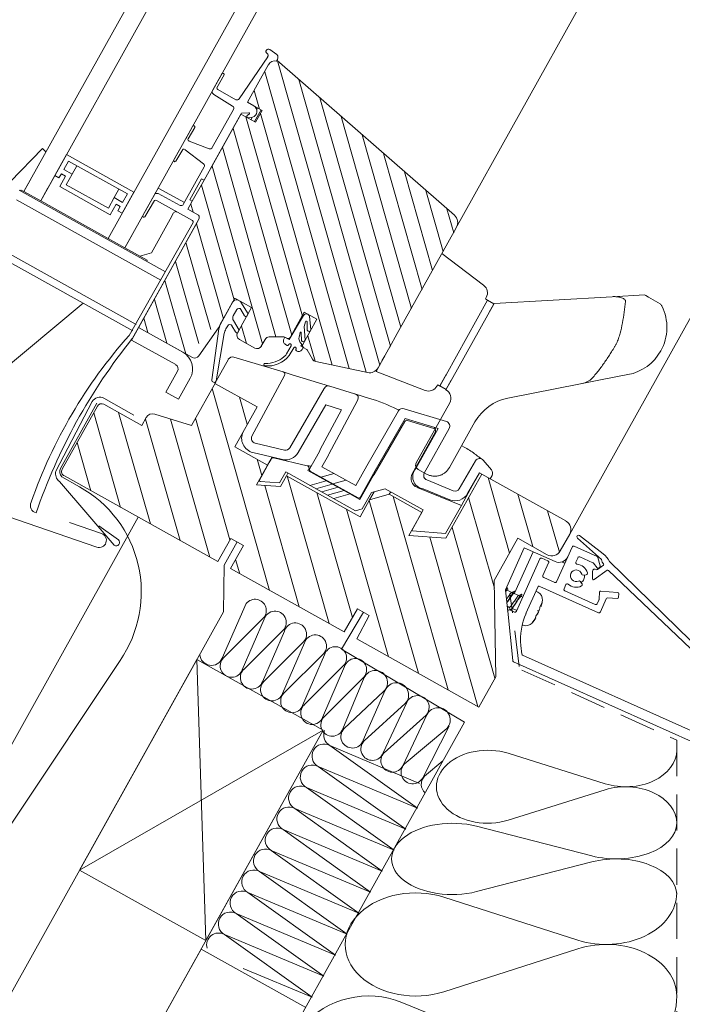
# Model space of a CAD drawing. Extents: x -613240 to -325500, y -25863 to 152403.
# Tile 85 of 254: x -389715 to -389577, y -4797 to -4593. Entities that reach past the tile are written whole.
import ezdxf

# ---------------------------------------------------------------- set-up
doc = ezdxf.new("R2010")
doc.units = 0
doc.header["$MEASUREMENT"] = 0
doc.linetypes.add('HIDDEN', pattern=[11.25, 7.5, -3.75])
for name, color, linetype, lineweight in [('ARCH dach_Nr_Pióra__5', 7, 'Continuous', 13), ('Arch dachowki_Nr_Pióra__21', 7, 'Continuous', 9), ('Arch dachy_Nr_Pióra__5', 7, 'Continuous', 13), ('Arch konstrukcja dachu_Nr_Pióra__21_Nr_Pióra__21', 7, 'Continuous', 9), ('Arch okna_Nr_Pióra__5', 7, 'Continuous', 13)]:
    doc.layers.add(name, color=color, linetype=linetype, lineweight=lineweight)
doc.layers.add('Arch ocieplenie', color=7, linetype='Continuous')
doc.layers.add('Arch ocieplenie_Nr_Pióra__4', color=7, linetype='Continuous', lineweight=13, true_color=0x029e21)

# ---------------------------------------------------------------- blocks, each defined once
blk = doc.blocks.new('Izolacja cieplna 14_46', base_point=(-389578.52, -4759.19))
at = {"layer": 'Arch ocieplenie_Nr_Pióra__4', "linetype": 'Continuous'}
for p, q in [((-389593.37, -4750.98), (-389613.51, -4744.68)), ((-389613.51, -4758.56), (-389593.37, -4752.26))]:
    blk.add_line(p, q, dxfattribs=at)
for centre, start_param, end_param in [((-389617.76, -4751.62), 4.299595, 8.266775), ((-389589.12, -4744.05), 1.158004, 3.141593), ((-389589.12, -4759.19), 3.141593, 5.125182)]:
    blk.add_ellipse(centre, major_axis=(-10.6, 0), ratio=0.714439, start_param=start_param, end_param=end_param, dxfattribs=at)
blk = doc.blocks.new('Izolacja cieplna 14_47', base_point=(-389578.52, -4773.98))
at = {"layer": 'Arch ocieplenie_Nr_Pióra__4', "linetype": 'Continuous'}
for p, q in [((-389596.15, -4765.96), (-389620.04, -4759.81)), ((-389620.04, -4773.36), (-389596.15, -4767.21))]:
    blk.add_line(p, q, dxfattribs=at)
for centre, start_param, end_param in [((-389625.09, -4766.59), 4.299595, 8.266775), ((-389591.1, -4759.19), 1.158004, 3.141593), ((-389591.1, -4773.98), 3.141593, 5.125182)]:
    blk.add_ellipse(centre, major_axis=(-12.58, 0), ratio=0.587743, start_param=start_param, end_param=end_param, dxfattribs=at)
blk = doc.blocks.new('Izolacja cieplna 14_48', base_point=(-389578.52, -4795.02))
at = {"layer": 'Arch ocieplenie_Nr_Pióra__4', "linetype": 'Continuous'}
for p, q in [((-389599.02, -4783.43), (-389626.8, -4774.54)), ((-389626.8, -4794.13), (-389599.02, -4785.23))]:
    blk.add_line(p, q, dxfattribs=at)
for centre, start_param, end_param in [((-389632.67, -4784.33), 4.299595, 8.266775), ((-389593.15, -4773.64), 1.158004, 3.141593), ((-389593.15, -4795.02), 3.141593, 5.125182)]:
    blk.add_ellipse(centre, major_axis=(-14.63, 0), ratio=0.731104, start_param=start_param, end_param=end_param, dxfattribs=at)
blk = doc.blocks.new('Izolacja cieplna 14_49', base_point=(-389578.52, -4827.08))
at = {"layer": 'Arch ocieplenie_Nr_Pióra__4', "linetype": 'Continuous'}
for p, q in [((-389602.72, -4809.71), (-389635.52, -4796.37)), ((-389635.52, -4825.73), (-389602.72, -4812.4))]:
    blk.add_line(p, q, dxfattribs=at)
for centre, start_param, end_param in [((-389642.45, -4811.05), 4.299595, 8.266775), ((-389595.79, -4795.03), 1.158004, 3.141593), ((-389595.79, -4827.08), 3.141593, 5.125182)]:
    blk.add_ellipse(centre, major_axis=(-17.27, 0), ratio=0.928046, start_param=start_param, end_param=end_param, dxfattribs=at)

msp = doc.modelspace()

# ---------------------------------------------------------------- linework, layer by layer
at = {"layer": 'ARCH dach_Nr_Pióra__5', "linetype": 'Continuous'}
for p, q in [((-389678.05, -4725.25), (-389702.39, -4768.93)), ((-389678.05, -4725.25), (-389651.84, -4739.86)), ((-389678.05, -4725.25), (-389676.18, -4783.53)), ((-390635.17, -6504.37), (-389651.86, -4739.85)), ((-389651.84, -4739.86), (-389702.39, -4768.93)), ((-389651.84, -4739.86), (-389676.18, -4783.53)), ((-389702.39, -4768.93), (-389676.18, -4783.53)), ((-389764.79, -4942.54), (-389677.17, -4785.3)), ((-389677.17, -4785.3), (-389655.46, -4797.4))]:
    msp.add_line(p, q, dxfattribs=at)
at = {"layer": 'Arch dachowki_Nr_Pióra__21', "linetype": 'Continuous'}
for p, q in [((-390693.65, -6496.33), (-389690.22, -4695.7)), ((-389672.42, -4705.63), (-389669.72, -4700.84)), ((-389672.55, -4715.35), (-389672.42, -4705.63)), ((-390671.81, -6508.5), (-389672.55, -4715.35))]:
    msp.add_line(p, q, dxfattribs=at)
at = {"layer": 'Arch dachy_Nr_Pióra__5', "linetype": 'Continuous'}
for p, q in [((-389593.75, -4703.3), (-389598.67, -4699.49)), ((-389599.12, -4700.03), (-389594.13, -4704.46)), ((-389610.14, -4702.04), (-389614.05, -4710.77)), ((-389612.16, -4711.43), (-389608.32, -4702.86)), ((-389603.75, -4704.9), (-389610.14, -4702.04)), ((-389600.21, -4701.89), (-389603.44, -4709.1)), ((-389595.05, -4703.87), (-389599.82, -4701.74)), ((-389606.91, -4704.37), (-389611.78, -4715.23)), ((-389605.24, -4704.79), (-389606.51, -4704.21)), ((-389606.27, -4707.83), (-389605.09, -4705.18)), ((-389601.73, -4705.26), (-389602.32, -4705)), ((-389601.16, -4703.99), (-389601.73, -4705.26)), ((-389599.43, -4705.04), (-389599, -4704.07)), ((-389598.6, -4703.92), (-389595.9, -4705.14)), ((-389595.78, -4705.23), (-389595.05, -4706.24)), ((-389593.74, -4705.66), (-389594.98, -4706.56)), ((-389594.42, -4705.79), (-389594.89, -4704.06)), ((-389593.69, -4705.38), (-389593.96, -4705.01)), ((-389592.46, -4704.87), (-389550.21, -4746.25)), ((-389597.91, -4707.7), (-389597.31, -4707.64)), ((-389595.97, -4708.49), (-389596.02, -4706.97)), ((-389595.65, -4708.65), (-389592.98, -4706.72)), ((-389594.77, -4706.28), (-389594.53, -4706.11)), ((-389554.42, -4743.16), (-389592.7, -4706.76)), ((-389603.84, -4709.25), (-389606.12, -4708.23)), ((-389601.9, -4710.55), (-389601.51, -4709.68)), ((-389598.16, -4709.54), (-389598.52, -4709.04)), ((-389614.05, -4710.77), (-389613.59, -4715.32)), ((-389613.72, -4710.85), (-389612.74, -4711.29)), ((-389612.26, -4711.5), (-389611.28, -4711.94)), ((-389609.79, -4715.68), (-389607.33, -4710.2)), ((-389607.72, -4711.07), (-389607.35, -4711.24)), ((-389606.94, -4710.05), (-389594.75, -4715.51)), ((-389595.41, -4713.79), (-389601.75, -4710.95)), ((-389594.51, -4711.22), (-389594.62, -4712.73)), ((-389590.81, -4711.29), (-389594.3, -4711.04)), ((-389590.58, -4712.31), (-389590.53, -4711.61)), ((-389672.8, -4724.95), (-389667.81, -4713.62)), ((-389610.8, -4712.16), (-389610.47, -4712.3)), ((-389594.64, -4712.83), (-389595.01, -4713.64)), ((-389594.35, -4715.36), (-389593.13, -4712.62)), ((-389592.83, -4712.45), (-389590.9, -4712.58)), ((-389613.21, -4714.36), (-389613.71, -4714.14)), ((-389613.64, -4714.74), (-389613.43, -4714.26)), ((-389613.59, -4715.23), (-389612.54, -4725.46)), ((-389612.17, -4715.38), (-389613.17, -4714.93)), ((-389611.75, -4715.02), (-389612.66, -4714.61)), ((-389607.34, -4715.09), (-389607.21, -4715.4)), ((-389664.3, -4716.67), (-389672.52, -4724.88)), ((-389668.63, -4727.4), (-389664.09, -4716.89)), ((-389610.41, -4718.08), (-389610.58, -4718.01)), ((-389608.49, -4717.66), (-389608.48, -4717.65)), ((-389608.48, -4717.65), (-389607.95, -4716.88)), ((-389660.13, -4719.12), (-389668.35, -4727.32)), ((-389664.47, -4729.86), (-389659.91, -4719.34)), ((-389655.95, -4721.57), (-389664.17, -4729.77)), ((-389660.28, -4732.27), (-389655.74, -4721.79)), ((-389651.78, -4724.02), (-389660, -4732.22)), ((-389610.67, -4724.1), (-389610.86, -4722.32)), ((-389656.12, -4734.79), (-389651.57, -4724.23)), ((-389612.37, -4725.7), (-389567.49, -4745.81)), ((-389567.1, -4743.79), (-389610.5, -4724.35)), ((-389647.61, -4726.46), (-389655.83, -4734.66)), ((-389651.97, -4737.26), (-389647.41, -4726.67)), ((-389643.44, -4728.9), (-389651.66, -4737.11)), ((-389647.75, -4739.59), (-389643.36, -4728.99)), ((-389639.32, -4731.86), (-389647.49, -4739.55)), ((-389643.58, -4741.99), (-389638.99, -4731.55)), ((-389634.82, -4734.32), (-389643.35, -4742.11)), ((-389639.43, -4744.55), (-389634.54, -4734.13)), ((-389630.51, -4736.79), (-389639.2, -4744.55)), ((-389635.35, -4747.26), (-389630.34, -4736.7)), ((-389626.23, -4739.54), (-389635.03, -4746.96)), ((-389631.22, -4749.78), (-389625.72, -4739.05)), ((-389631.86, -4750.95), (-389650.48, -4743.06)), ((-389650.48, -4743.06), (-389632.31, -4756.07)), ((-389627.01, -4746.26), (-389630.85, -4749.44)), ((-389652.9, -4747.42), (-389634.73, -4760.42)), ((-389632.31, -4756.07), (-389652.9, -4747.42)), ((-389655.33, -4751.77), (-389637.16, -4764.78)), ((-389634.73, -4760.42), (-389655.33, -4751.77)), ((-389637.16, -4764.78), (-389657.76, -4756.13)), ((-389657.76, -4756.13), (-389639.59, -4769.14)), ((-389639.59, -4769.14), (-389660.19, -4760.49)), ((-389660.19, -4760.49), (-389642.02, -4773.49)), ((-389642.02, -4773.49), (-389662.62, -4764.84)), ((-389662.62, -4764.84), (-389644.44, -4777.85)), ((-389665.04, -4769.2), (-389646.87, -4782.21)), ((-389644.44, -4777.85), (-389665.04, -4769.2)), ((-389646.87, -4782.21), (-389667.47, -4773.56)), ((-389667.47, -4773.56), (-389649.3, -4786.56)), ((-389649.3, -4786.56), (-389669.9, -4777.91)), ((-389669.9, -4777.91), (-389651.73, -4790.92)), ((-389672.33, -4782.27), (-389654.15, -4795.28)), ((-389651.73, -4790.92), (-389672.33, -4782.27)), ((-389654.15, -4795.28), (-389668.48, -4789.29))]:
    msp.add_line(p, q, dxfattribs=at)
at = {"layer": 'Arch dachy_Nr_Pióra__5', "linetype": 'HIDDEN'}
for p, q in [((-389610.62, -4727.41), (-389578.52, -4741.95)), ((-389578.52, -4741.95), (-389578.52, -6108.3))]:
    msp.add_line(p, q, dxfattribs=at)
at = {"layer": 'Arch dachy_Nr_Pióra__5', "linetype": 'Continuous', "flags": 128}
msp.add_lwpolyline([(-389698.82, -4672.05), (-389706.35, -4685.57, 0.341648), (-389706.08, -4687.31), (-389702.4, -4689.4, -0.442265), (-389694, -4725.42), (-389736.76, -4789.6), (-389739.46, -4806.26)], format="xyb", dxfattribs=at)
at = {"layer": 'Arch dachy_Nr_Pióra__5', "linetype": 'HIDDEN', "flags": 128}
msp.add_lwpolyline([(-389611.18, -4726.7), (-389613.11, -4711.5)], dxfattribs=at)
at = {"layer": 'Arch dachy_Nr_Pióra__5', "linetype": 'Continuous'}
for centre, radius, start, end in [((-389598.88, -4699.77), 0.35, 52.2089, 227.2089), ((-389599.94, -4702.01), 0.3, 65.8666, 155.8666), ((-389598.44, -4708.48), 6.99, 31.1299, 47.8653), ((-389606.64, -4704.49), 0.3, 65.8666, 155.8666), ((-389605.36, -4705.06), 0.3, 335.8666, 65.8666), ((-389602.94, -4703.08), 2, 245.8666, 335.8666), ((-389599.16, -4705.16), 0.3, 155.8666, 259.7723), ((-389599.38, -4707.85), 2.4, 14.0735, 86.0319), ((-389598.73, -4704.2), 0.3, 65.8666, 155.8666), ((-389596.02, -4705.41), 0.3, 35.8666, 65.8666), ((-389595.18, -4704.14), 0.3, 15.1722, 65.8666), ((-389595.52, -4705.18), 1.56, 5.9792, 27.3713), ((-389593.86, -4705.5), 0.2, 305.8666, 35.8666), ((-389599.38, -4707.85), 1.2, 17.4035, 294.3296), ((-389597.95, -4707.4), 0.3, 197.4035, 275.8666), ((-389599.38, -4707.85), 1.75, 335.8666, 5.8666), ((-389597.34, -4707.34), 0.3, 275.8666, 14.0735), ((-389595.52, -4706.95), 0.5, 52.4681, 181.9855), ((-389595.1, -4706.4), 0.2, 232.4681, 305.8666), ((-389594.89, -4706.12), 0.2, 215.8666, 305.8666), ((-389594.71, -4705.87), 0.3, 305.8666, 15.1722), ((-389592.86, -4706.88), 0.2, 35.8666, 125.8666), ((-389606, -4707.95), 0.3, 155.8666, 245.8666), ((-389603.72, -4708.97), 0.3, 245.8666, 335.8666), ((-389601.24, -4709.81), 0.3, 51.9608, 155.8666), ((-389599.38, -4707.85), 2.4, 225.7012, 297.6596), ((-389598.76, -4709.22), 0.3, 35.8666, 114.3296), ((-389599.38, -4707.85), 1.75, 305.8666, 335.8666), ((-389598.4, -4709.71), 0.3, 297.6596, 35.8666), ((-389595.77, -4708.49), 0.2, 181.9855, 305.8666), ((-389682.7, -4565.93), 160.1, 295.4349, 295.5563), ((-389593.93, -4715.23), 20.17, 167.4043, 167.573), ((-389677.6, -4574.16), 151.69, 295.299, 295.5499), ((-389591.77, -4716.03), 20.88, 167.3797, 167.6003), ((-389674.37, -4578.5), 147.61, 295.287, 295.5457), ((-389608.02, -4712.75), 1.65, 352.7902, 65.8666), ((-389607.06, -4710.32), 0.3, 65.8666, 155.8666), ((-389601.63, -4710.68), 0.3, 155.8666, 245.8666), ((-389594.31, -4711.24), 0.2, 85.8666, 175.8666), ((-389590.83, -4711.59), 0.3, 355.8666, 85.8666), ((-389665.98, -4715.06), 2.33, 316.1577, 141.769), ((-389590.97, -4716.55), 20.21, 167.3889, 167.5834), ((-389610.25, -4712.3), 3.93, 328.8628, 342.8703), ((-389610.4, -4712.9), 3.94, 342.4637, 351.8073), ((-389612.33, -4712.2), 6, 343.0132, 352.7902), ((-389595.28, -4713.52), 0.3, 245.8666, 335.8666), ((-389594.92, -4712.71), 0.3, 335.8666, 355.8666), ((-389592.85, -4712.74), 0.3, 85.8666, 155.8666), ((-389590.88, -4712.29), 0.3, 265.8666, 355.8666), ((-389661.85, -4717.53), 2.34, 317.327, 163.9539), ((-389613.3, -4715.2), 0.3, 65.8666, 185.8677), ((-389783.65, -4764.48), 177.64, 16.1873, 16.3906), ((-389596.55, -4726.24), 19.87, 142.7872, 144.3539), ((-389612.05, -4715.1), 0.3, 245.8666, 335.8666), ((-389761.19, -4758.97), 155.75, 16.3451, 16.395), ((-389597.92, -4720.99), 13, 155.8666, 185.8677), ((-389609.68, -4714.12), 2.79, 317.7913, 327.9004), ((-389609.85, -4714.42), 2.81, 329.757, 334.894), ((-389610.13, -4721.18), 6.7, 63.2511, 65.3275), ((-389609.1, -4714.52), 2.09, 328.8201, 335.0643), ((-389609.7, -4714.09), 2.81, 336.8391, 341.9761), ((-389610.79, -4713.77), 3.94, 342.4631, 351.808), ((-389612.33, -4712.2), 6, 340.208, 341.6189), ((-389610.54, -4712.87), 4.09, 340.5063, 342.6897), ((-389594.63, -4715.24), 0.3, 245.8666, 335.8666), ((-389657.66, -4719.98), 2.34, 317.1847, 164.0962), ((-389609.74, -4716.57), 1.65, 245.8666, 318.9429), ((-389613.05, -4713.69), 6.04, 319.021, 331.6012), ((-389613.14, -4714.15), 5.82, 330.1807, 341.5524), ((-389610.15, -4715.17), 2.79, 317.791, 327.9008), ((-389603.46, -4719.31), 5.08, 147.2356, 148.4973), ((-389653.5, -4722.45), 2.33, 317.7263, 163.5546), ((-389649.34, -4724.89), 2.33, 317.7447, 163.5362), ((-389610.37, -4724.07), 0.3, 185.8677, 245.8666), ((-389675.04, -4724.02), 2.42, 183.9893, 337.3699), ((-389670.84, -4726.54), 2.37, 135.2539, 338.9255), ((-389645.17, -4727.34), 2.33, 317.8783, 163.4027), ((-389612.25, -4725.42), 0.3, 185.8677, 245.8666), ((-389666.67, -4728.99), 2.37, 135.2258, 338.3833), ((-389641.04, -4730.01), 2.53, 312.9434, 156.2214), ((-389662.49, -4731.44), 2.36, 135.1073, 339.4531), ((-389636.67, -4732.59), 2.54, 316.7895, 155.9593), ((-389658.31, -4733.89), 2.37, 135.2798, 337.5515), ((-389632.32, -4735.15), 2.44, 317.8222, 155.2976), ((-389654.15, -4736.33), 2.37, 135.2302, 336.8053), ((-389628.04, -4737.76), 2.54, 315.4395, 155.3312), ((-389649.98, -4738.77), 2.37, 135.3108, 339.8047), ((-389649.26, -4740.88), 2.49, 158.3673, 240.8719), ((-389645.82, -4741.22), 2.37, 135.1877, 341.0283), ((-389641.67, -4743.78), 2.37, 135.1877, 341.0283), ((-389651.69, -4745.24), 2.49, 60.8719, 240.8719), ((-389637.49, -4746.21), 2.39, 135.7822, 333.8739), ((-389654.12, -4749.6), 2.49, 60.8719, 240.8719), ((-389633.32, -4748.62), 2.39, 135.912, 331.0769), ((-389629.13, -4751.11), 2.39, 135.8745, 228.5936), ((-389656.55, -4753.95), 2.49, 60.8719, 240.8719), ((-389658.97, -4758.31), 2.49, 60.8719, 240.8719), ((-389661.4, -4762.67), 2.49, 60.8719, 240.8719), ((-389663.83, -4767.02), 2.49, 60.8719, 240.8719), ((-389666.26, -4771.38), 2.49, 60.8719, 240.8719), ((-389668.68, -4775.74), 2.49, 60.8719, 240.8719), ((-389671.11, -4780.09), 2.49, 60.8719, 240.8719), ((-389673.54, -4784.45), 2.49, 60.8719, 195.6403)]:
    msp.add_arc(centre, radius, start, end, dxfattribs=at)
for points, knots in [([(-389613.63, -4710.37), (-389613.69, -4710.4), (-389613.79, -4710.5), (-389613.91, -4710.67), (-389613.95, -4710.73), (-389614, -4710.79), (-389614.04, -4710.86)], [0, 0, 0, 0, 1, 1, 1, 2, 2, 2, 2]), ([(-389613.85, -4712.74), (-389613.72, -4712.54), (-389613.58, -4712.33), (-389613.44, -4712.13), (-389613.25, -4711.85), (-389613.07, -4711.6), (-389612.94, -4711.45), (-389612.87, -4711.37), (-389612.81, -4711.32), (-389612.77, -4711.3)], [0, 0, 0, 0, 1, 1, 1, 2, 2, 2, 3, 3, 3, 3]), ([(-389612.18, -4711.02), (-389612.23, -4711.05), (-389612.3, -4711.12), (-389612.39, -4711.24), (-389612.54, -4711.44), (-389612.76, -4711.78), (-389613, -4712.17), (-389613.24, -4712.56), (-389613.5, -4712.99), (-389613.73, -4713.36), (-389613.75, -4713.38), (-389613.76, -4713.41), (-389613.78, -4713.43)], [0, 0, 0, 0, 1, 1, 1, 2, 2, 2, 3, 3, 3, 4, 4, 4, 4]), ([(-389612.26, -4711.5), (-389612.3, -4711.48), (-389612.38, -4711.54), (-389612.49, -4711.66), (-389612.62, -4711.8), (-389612.79, -4712.05), (-389612.99, -4712.34), (-389613.18, -4712.62), (-389613.39, -4712.94), (-389613.58, -4713.21), (-389613.65, -4713.31), (-389613.71, -4713.4), (-389613.77, -4713.49)], [0, 0, 0, 0, 1, 1, 1, 2, 2, 2, 3, 3, 3, 4, 4, 4, 4]), ([(-389610.71, -4711.67), (-389610.75, -4711.69), (-389610.8, -4711.74), (-389610.87, -4711.82), (-389611.01, -4711.99), (-389611.22, -4712.3), (-389611.45, -4712.68), (-389611.68, -4713.05), (-389611.94, -4713.48), (-389612.18, -4713.87), (-389612.42, -4714.25), (-389612.63, -4714.59), (-389612.79, -4714.78), (-389612.94, -4714.98), (-389613.03, -4715.04), (-389613.06, -4714.95)], [0, 0, 0, 0, 1, 1, 1, 2, 2, 2, 3, 3, 3, 4, 4, 4, 5, 5, 5, 5]), ([(-389610.69, -4712.14), (-389610.65, -4711.96), (-389610.63, -4711.82), (-389610.64, -4711.74), (-389610.64, -4711.69), (-389610.65, -4711.67), (-389610.68, -4711.67)], [0, 0, 0, 0, 1, 1, 1, 2, 2, 2, 2]), ([(-389613.21, -4714.36), (-389613.17, -4714.38), (-389613.1, -4714.33), (-389613, -4714.22), (-389612.87, -4714.08), (-389612.69, -4713.84), (-389612.5, -4713.55), (-389612.31, -4713.27), (-389612.1, -4712.95), (-389611.91, -4712.68), (-389611.72, -4712.4), (-389611.55, -4712.18), (-389611.43, -4712.05), (-389611.39, -4712.01), (-389611.34, -4711.97), (-389611.31, -4711.96)], [0, 0, 0, 0, 1, 1, 1, 2, 2, 2, 3, 3, 3, 4, 4, 4, 5, 5, 5, 5]), ([(-389610.8, -4712.16), (-389610.84, -4712.14), (-389610.9, -4712.18), (-389610.98, -4712.26), (-389611.1, -4712.38), (-389611.27, -4712.61), (-389611.45, -4712.88), (-389611.64, -4713.16), (-389611.85, -4713.48), (-389612.04, -4713.76), (-389612.17, -4713.94), (-389612.28, -4714.1), (-389612.38, -4714.23)], [0, 0, 0, 0, 1, 1, 1, 2, 2, 2, 3, 3, 3, 4, 4, 4, 4])]:
    msp.add_open_spline(points, degree=3, knots=knots, dxfattribs=at)
for points in [[(-389614, -4711.07), (-389614.01, -4711.07), (-389614.03, -4711.09), (-389614.02, -4711.09)], [(-389613.72, -4710.85), (-389613.77, -4710.83), (-389613.87, -4710.9), (-389614, -4711.06)], [(-389613.62, -4710.87), (-389613.59, -4710.73), (-389613.57, -4710.61), (-389613.56, -4710.53)], [(-389612.15, -4711.49), (-389612.1, -4711.28), (-389612.08, -4711.13), (-389612.1, -4711.06)]]:
    msp.add_open_spline(points, degree=3, dxfattribs=at)
at = {"layer": 'Arch konstrukcja dachu_Nr_Pióra__21_Nr_Pióra__21', "linetype": 'Continuous'}
for p, q in [((-389643.53, -4715.43), (-389648.07, -4723.07)), ((-389648.07, -4723.07), (-389622.54, -4738.24)), ((-389622.54, -4738.24), (-390613.49, -6516.45))]:
    msp.add_line(p, q, dxfattribs=at)
at = {"layer": 'Arch okna_Nr_Pióra__5', "linetype": 'Continuous'}
for p, q in [((-389276.67, -4011.92), (-389624.38, -4635.89)), ((-389713.95, -4628.14), (-389462.9, -4177.64)), ((-389710.45, -4630.08), (-389459.41, -4179.6)), ((-389445.33, -4187.2), (-389696.48, -4637.87)), ((-389441.84, -4189.15), (-389692.98, -4639.82)), ((-389600.73, -4699.21), (-389346.16, -4242.39)), ((-389662.95, -4598.69), (-389661.46, -4599.7)), ((-389669.29, -4608.94), (-389663.37, -4600.21)), ((-389661.42, -4600.96), (-389660.92, -4601.41)), ((-389642.96, -4665.65), (-389661.32, -4601.07)), ((-389660.92, -4601.41), (-389624.64, -4633.08)), ((-389667.57, -4609.62), (-389663.21, -4601.81)), ((-389663.21, -4601.81), (-389667.57, -4609.62)), ((-389646.48, -4664.89), (-389663.99, -4603.29)), ((-389674.82, -4607.22), (-389672.87, -4603.73)), ((-389672.43, -4603.97), (-389673.94, -4606.67)), ((-389640.09, -4664.14), (-389656.93, -4604.9)), ((-389673.69, -4607.01), (-389669.95, -4609.1)), ((-389665.1, -4611.03), (-389666.18, -4607.21)), ((-389670.65, -4610.42), (-389674.56, -4607.99)), ((-389667.58, -4609.62), (-389666.26, -4610.35)), ((-389664.51, -4611.33), (-389667.57, -4609.62)), ((-389637.91, -4660.22), (-389652.54, -4608.74)), ((-389674.87, -4619.03), (-389670.45, -4611.1)), ((-389667.28, -4611.81), (-389668.83, -4611.89)), ((-389666.11, -4613.64), (-389664.75, -4611.19)), ((-389665.87, -4613.77), (-389664.51, -4611.33)), ((-389665.67, -4611.15), (-389665.47, -4610.79)), ((-389668.83, -4611.89), (-389676.57, -4625.78)), ((-389675.31, -4623.52), (-389668.93, -4612.07)), ((-389668.93, -4612.07), (-389665.87, -4613.77)), ((-389656.18, -4653.99), (-389667.93, -4612.65)), ((-389667.56, -4612.34), (-389667.19, -4612.09)), ((-389666.55, -4612.74), (-389667.31, -4612.88)), ((-389666.83, -4613.24), (-389666.56, -4612.74)), ((-389650, -4664.14), (-389664.83, -4611.97)), ((-389635.72, -4656.3), (-389648.15, -4612.57)), ((-389680.38, -4617.2), (-389678.94, -4614.63)), ((-389678.51, -4614.86), (-389679.87, -4617.21)), ((-389658.37, -4657.91), (-389670.55, -4615.06)), ((-389681.03, -4618.37), (-389680.74, -4617.85)), ((-389679.63, -4617.7), (-389675.49, -4619.26)), ((-389633.53, -4652.38), (-389643.76, -4616.41)), ((-389716.78, -4626.14), (-389710.1, -4619.25)), ((-389710.1, -4619.25), (-389709.38, -4619.94)), ((-389682.82, -4621.59), (-389681.38, -4619.01)), ((-389680.96, -4619.4), (-389682.39, -4621.84)), ((-389676.67, -4622.41), (-389680.48, -4619.47)), ((-389661.7, -4658.29), (-389672.74, -4618.98)), ((-389707.53, -4624.84), (-389705.1, -4620.48)), ((-389705.68, -4623.58), (-389704.71, -4621.84)), ((-389705.1, -4620.48), (-389691.12, -4628.26)), ((-389704.71, -4621.84), (-389692.48, -4628.65)), ((-389631.35, -4648.45), (-389639.37, -4620.24)), ((-389703.94, -4624.56), (-389705.68, -4623.58)), ((-389702.96, -4622.81), (-389703.94, -4624.56)), ((-389680.87, -4630.83), (-389676.54, -4623.05)), ((-389664.44, -4659.77), (-389674.92, -4622.9)), ((-389713.95, -4628.14), (-389712.44, -4625.44)), ((-389707.53, -4624.84), (-389710.45, -4630.08)), ((-389706.66, -4625.33), (-389707.53, -4624.84)), ((-389706.66, -4625.33), (-389707.53, -4624.84)), ((-389706.17, -4624.46), (-389706.66, -4625.33)), ((-389706.17, -4624.46), (-389706.66, -4625.33)), ((-389706.51, -4627.13), (-389705.3, -4624.94)), ((-389706.51, -4627.13), (-389705.3, -4624.94)), ((-389705.3, -4624.94), (-389706.17, -4624.46)), ((-389705.3, -4624.94), (-389706.17, -4624.46)), ((-389705.15, -4626.74), (-389703.94, -4624.56)), ((-389677.1, -4625.49), (-389679.53, -4629.86)), ((-389676.57, -4625.78), (-389679.01, -4630.15)), ((-389676.57, -4625.78), (-389677.1, -4625.49)), ((-389629.16, -4644.53), (-389634.98, -4624.07)), ((-389684.54, -4644.81), (-389714.94, -4627.87)), ((-389714.34, -4627.92), (-389713.95, -4628.14)), ((-389710.45, -4630.08), (-389713.95, -4628.14)), ((-389710.45, -4630.08), (-389708.95, -4627.39)), ((-389696.03, -4632.97), (-389706.51, -4627.13)), ((-389696.03, -4632.97), (-389706.51, -4627.13)), ((-389696.42, -4631.61), (-389705.15, -4626.74)), ((-389694.23, -4627.68), (-389695.2, -4629.42)), ((-389680.65, -4630.43), (-389686.09, -4627.45)), ((-389670.34, -4650.63), (-389677.11, -4626.83)), ((-389626.98, -4640.61), (-389630.59, -4627.91)), ((-389685.52, -4646.55), (-389715.48, -4629.86)), ((-389710.45, -4630.08), (-389696.48, -4637.87)), ((-389695.2, -4629.42), (-389696.42, -4631.61)), ((-389693.46, -4630.4), (-389695.2, -4629.42)), ((-389691.12, -4628.26), (-389693.56, -4632.63)), ((-389692.48, -4628.65), (-389693.46, -4630.4)), ((-389689.25, -4633.14), (-389686.55, -4628.28)), ((-389686.86, -4630), (-389688.82, -4633.39)), ((-389678.96, -4634.18), (-389686.44, -4630.03)), ((-389686.09, -4628.58), (-389681.55, -4631.02)), ((-389679.01, -4630.15), (-389679.93, -4631.81)), ((-389679.53, -4629.86), (-389679.01, -4630.15)), ((-389694.82, -4630.78), (-389696.03, -4632.97)), ((-389694.82, -4630.78), (-389696.03, -4632.97)), ((-389693.94, -4631.27), (-389694.82, -4630.78)), ((-389693.94, -4631.27), (-389694.82, -4630.78)), ((-389694.43, -4632.14), (-389693.94, -4631.27)), ((-389694.43, -4632.14), (-389693.94, -4631.27)), ((-389693.56, -4632.63), (-389694.43, -4632.14)), ((-389693.56, -4632.63), (-389694.43, -4632.14)), ((-389679.93, -4631.81), (-389677.69, -4633.06)), ((-389678.81, -4632.45), (-389679.29, -4630.75)), ((-389624.79, -4636.69), (-389626.2, -4631.74)), ((-389677.64, -4633.85), (-389691.51, -4658.75)), ((-389683.61, -4633.88), (-389687.5, -4640.87)), ((-389682.88, -4632.57), (-389683.61, -4633.88)), ((-389690.16, -4656.33), (-389678.43, -4635.27)), ((-389672.53, -4654.55), (-389678.13, -4634.83)), ((-389624.36, -4635.83), (-389636.5, -4657.61)), ((-389692.98, -4639.82), (-389696.48, -4637.87)), ((-389691.48, -4637.12), (-389692.98, -4639.82)), ((-389721.32, -4640.34), (-389691.36, -4657.04)), ((-389690.63, -4655.73), (-389720.59, -4639.04)), ((-389692.98, -4639.82), (-389688.35, -4642.4)), ((-389675.19, -4656.79), (-389680.32, -4638.75)), ((-389687.5, -4640.87), (-389689.88, -4641.55)), ((-389688.47, -4642.62), (-389688.35, -4642.4)), ((-389618.57, -4647.59), (-389627.25, -4641.02)), ((-389677.67, -4659.68), (-389682.51, -4642.67)), ((-389680.37, -4661.79), (-389684.69, -4646.6)), ((-389684.29, -4659.6), (-389686.88, -4650.52)), ((-389670.2, -4650.29), (-389673.6, -4656.4)), ((-389666.7, -4652.23), (-389670.2, -4650.29)), ((-389669.64, -4650.6), (-389669, -4650.95)), ((-389618.18, -4650.42), (-389618.03, -4650.16)), ((-389618.18, -4650.42), (-389617.75, -4650.67)), ((-389616.41, -4651.35), (-389591.91, -4649.96)), ((-389585.22, -4649.61), (-389591.91, -4649.96)), ((-389584.4, -4650.03), (-389584.91, -4649.73)), ((-389581.98, -4651.47), (-389584.4, -4650.03)), ((-389736.59, -4680.48), (-389701.67, -4651.29)), ((-389670.68, -4651.16), (-389673.2, -4655.68)), ((-389672.96, -4655.24), (-389670.65, -4651.1)), ((-389669.79, -4652.64), (-389670.5, -4653.92)), ((-389669.62, -4657.47), (-389666.7, -4652.23)), ((-389668.92, -4651.07), (-389667.44, -4653.55)), ((-389668.15, -4653.91), (-389668.92, -4652.62)), ((-389617.77, -4650.71), (-389626.38, -4666.16)), ((-389625.32, -4667.33), (-389616.41, -4651.35)), ((-389616.46, -4651.44), (-389617.77, -4650.71)), ((-389616.46, -4651.44), (-389617.51, -4653.32)), ((-389688.22, -4657.42), (-389689.06, -4654.44)), ((-389667.44, -4653.55), (-389667.77, -4654.15)), ((-389658.92, -4658.86), (-389655.95, -4653.86)), ((-389655.78, -4653.17), (-389658.7, -4658.41)), ((-389656.08, -4659.87), (-389653.15, -4654.63)), ((-389653.15, -4654.63), (-389655.78, -4653.17)), ((-389654.68, -4654.04), (-389654.39, -4656.77)), ((-389691.62, -4658.95), (-389690.16, -4656.33)), ((-389678.99, -4662.56), (-389690.16, -4656.33)), ((-389690.16, -4656.33), (-389680.99, -4661.44)), ((-389673.6, -4656.4), (-389677.68, -4662.26)), ((-389674.97, -4667.21), (-389673.48, -4656.64)), ((-389671.66, -4655.99), (-389672.02, -4656.64)), ((-389670.02, -4657.27), (-389670.79, -4655.98)), ((-389670.49, -4654.92), (-389669.3, -4656.9)), ((-389667.78, -4659.65), (-389668.79, -4656.07)), ((-389655.51, -4655.17), (-389655.78, -4656.18)), ((-389655.78, -4656.18), (-389655.62, -4659)), ((-389655.18, -4656.89), (-389655.16, -4655.22)), ((-389672.41, -4657.62), (-389674.06, -4667.41)), ((-389669.3, -4656.9), (-389669.64, -4657.51)), ((-389660.12, -4658.27), (-389663.05, -4658.31)), ((-389660.01, -4658.76), (-389659.79, -4658.37)), ((-389659.38, -4658.6), (-389659.87, -4658.33)), ((-389659.79, -4658.37), (-389658.92, -4658.86)), ((-389656.6, -4657.38), (-389656.83, -4658.33)), ((-389656.38, -4659.07), (-389656.41, -4657.43)), ((-389653.53, -4663.31), (-389655.02, -4658.07)), ((-389636.5, -4657.61), (-389638.1, -4660.49)), ((-389691.62, -4658.95), (-389682.45, -4664.06)), ((-389666.05, -4660.61), (-389669.24, -4658.83)), ((-389663.91, -4658.82), (-389664.69, -4660.22)), ((-389659.33, -4660.06), (-389659.7, -4659.85)), ((-389659.44, -4661.81), (-389658.51, -4660.14)), ((-389658.99, -4659.87), (-389659.05, -4659.98)), ((-389657.94, -4660.55), (-389658.92, -4662.17)), ((-389657.52, -4660.93), (-389657.46, -4660.82)), ((-389656.3, -4659.91), (-389656.49, -4660.26)), ((-389656.49, -4660.26), (-389656.01, -4660.53)), ((-389656.01, -4660.53), (-389656.25, -4660.95)), ((-389655.39, -4660.83), (-389655.88, -4660.55)), ((-389637.96, -4660.23), (-389640.47, -4664.74)), ((-389670.36, -4662.48), (-389660.19, -4665.57)), ((-389660, -4662.44), (-389659.63, -4662.07)), ((-389659.63, -4662.07), (-389659.44, -4661.81)), ((-389654.05, -4662.94), (-389655.2, -4661.01)), ((-389639.08, -4662.24), (-389639.66, -4663.29)), ((-389639.07, -4662.22), (-389639.08, -4662.24)), ((-389674.31, -4667.94), (-389671.53, -4662.95)), ((-389642.64, -4665.72), (-389653.4, -4663.41)), ((-389639.79, -4663.51), (-389640.88, -4665.48)), ((-389682.06, -4665.42), (-389684.47, -4669.74)), ((-389679.44, -4666.88), (-389681.85, -4671.2)), ((-389666.64, -4678.9), (-389659.89, -4666.29)), ((-389658.3, -4666.15), (-389660.19, -4665.57)), ((-389650.53, -4668.51), (-389658.3, -4666.15)), ((-389640.88, -4665.48), (-389630.73, -4669.4)), ((-389626.51, -4666.38), (-389627.68, -4668.49)), ((-389626.6, -4666.56), (-389627.65, -4668.44)), ((-389626.51, -4666.38), (-389626.38, -4666.16)), ((-389593.98, -4667.17), (-389588.64, -4666.13)), ((-389674.16, -4667.68), (-389679.18, -4676.67)), ((-389665.57, -4672.81), (-389674.31, -4667.94)), ((-389651.63, -4668.98), (-389658.78, -4681.3)), ((-389650.47, -4668.53), (-389645.34, -4670.08)), ((-389628.26, -4668.51), (-389628.11, -4668.24)), ((-389627.68, -4668.49), (-389628.11, -4668.24)), ((-389626.37, -4669.21), (-389627.68, -4668.48)), ((-389627.65, -4668.44), (-389626.34, -4669.17)), ((-389626.39, -4669.26), (-389625.32, -4667.33)), ((-389625.29, -4667.29), (-389626.34, -4669.17)), ((-389598.5, -4668.06), (-389613.57, -4671)), ((-389598.5, -4668.06), (-389593.98, -4667.17)), ((-389681.85, -4671.2), (-389684.47, -4669.74)), ((-389663, -4710.88), (-389674.91, -4669.01)), ((-389667.6, -4676.44), (-389669.2, -4670.78)), ((-389642.23, -4671.06), (-389645.28, -4670.1)), ((-389698.69, -4672.67), (-389706, -4685.77)), ((-389689.47, -4676.66), (-389697.33, -4672.28)), ((-389670.2, -4681.1), (-389665.58, -4672.81)), ((-389651.31, -4672.41), (-389657.05, -4682.31)), ((-389648.03, -4673.41), (-389651.31, -4672.41)), ((-389650.69, -4682.62), (-389644.75, -4671.51)), ((-389625.62, -4671.98), (-389632.55, -4684.42)), ((-389693.89, -4693.67), (-389699.46, -4674.05)), ((-389687.71, -4697.11), (-389694.29, -4673.98)), ((-389688.56, -4675.02), (-389689.47, -4676.66)), ((-389679.18, -4676.67), (-389686.81, -4674.32)), ((-389652.46, -4681.68), (-389648.03, -4673.41)), ((-389636.24, -4673.66), (-389642.83, -4685.02)), ((-389635.08, -4673.2), (-389626.31, -4675.87)), ((-389681.53, -4700.55), (-389688.7, -4675.36)), ((-389675.36, -4703.99), (-389683.5, -4675.34)), ((-389671.19, -4700.37), (-389678.35, -4675.19)), ((-389641.28, -4686.83), (-389634.92, -4675.85)), ((-389634.85, -4675.26), (-389641.09, -4686.01)), ((-389635.93, -4677.12), (-389635.69, -4677.2)), ((-389634.85, -4675.26), (-389628.03, -4677.33)), ((-389634.34, -4675.63), (-389628.88, -4677.28)), ((-389628.76, -4677.11), (-389628.81, -4677.31)), ((-389625.66, -4685.4), (-389620.39, -4675.95)), ((-389633.37, -4686.69), (-389628.59, -4678)), ((-389632.63, -4685.6), (-389628.03, -4677.33)), ((-389630.89, -4686.57), (-389625.73, -4677.31)), ((-389700.06, -4690.22), (-389702.91, -4680.22)), ((-389663.38, -4684.9), (-389670.2, -4681.1)), ((-389659.87, -4681.78), (-389665.98, -4680.35)), ((-389638.34, -4681.23), (-389638.12, -4681.35)), ((-389623.13, -4680.88), (-389622.62, -4681.17)), ((-389666.44, -4682.3), (-389660.32, -4683.72)), ((-389662.45, -4683.23), (-389663.38, -4684.9)), ((-389662.43, -4683.23), (-389662.67, -4683.65)), ((-389652.63, -4682.06), (-389654.68, -4685.74)), ((-389650.78, -4682.86), (-389652.11, -4685.23)), ((-389620.46, -4682.55), (-389620.22, -4682.72)), ((-389665.67, -4689.01), (-389663.38, -4684.9)), ((-389664.58, -4687.05), (-389665.53, -4683.7)), ((-389665.12, -4688.17), (-389663.09, -4684.38)), ((-389663.09, -4684.38), (-389662.67, -4683.65)), ((-389655.19, -4685.04), (-389662.13, -4683.42)), ((-389645.12, -4689.13), (-389652.11, -4685.23)), ((-389645.12, -4689.13), (-389642.83, -4685.02)), ((-389623.63, -4689.8), (-389620.27, -4684.02)), ((-389618.64, -4683.88), (-389616.94, -4685.89)), ((-389673.73, -4704.9), (-389705.54, -4687.15)), ((-389660.9, -4688.57), (-389659.6, -4686.32)), ((-389659.45, -4687.09), (-389660.72, -4689.36)), ((-389659.6, -4686.32), (-389648.58, -4692.46)), ((-389659.16, -4686.57), (-389659.45, -4687.09)), ((-389653.23, -4690.56), (-389659.45, -4687.09)), ((-389650.65, -4717.76), (-389659.35, -4687.15)), ((-389654.87, -4685.76), (-389655.01, -4686.02)), ((-389651.94, -4687.73), (-389655.01, -4686.02)), ((-389651.42, -4687.9), (-389654.56, -4686.15)), ((-389652.32, -4687.41), (-389649.59, -4686.63)), ((-389644.26, -4692.01), (-389641.48, -4687.12)), ((-389644.2, -4691.59), (-389641.09, -4686.01)), ((-389632.16, -4685.78), (-389630.42, -4686.76)), ((-389618.97, -4686.76), (-389626.39, -4700.06)), ((-389625.66, -4685.4), (-389625.66, -4685.41)), ((-389621.9, -4690.81), (-389619.4, -4686.51)), ((-389619.4, -4686.51), (-389617.22, -4687.73)), ((-389601.5, -4696.49), (-389618.97, -4686.76)), ((-389616.83, -4687.02), (-389617.22, -4687.73)), ((-389660.72, -4689.36), (-389665.67, -4689.01)), ((-389665.12, -4688.17), (-389664.93, -4688.27)), ((-389660.9, -4688.57), (-389664.93, -4688.27)), ((-389656.83, -4714.32), (-389663.99, -4689.13)), ((-389654.62, -4689.1), (-389651.22, -4688.13)), ((-389653.38, -4689.79), (-389649.99, -4688.82)), ((-389647.45, -4690.23), (-389651.94, -4687.73)), ((-389650.98, -4688.15), (-389651.42, -4687.9)), ((-389644.61, -4691.7), (-389650.98, -4688.15)), ((-389649.84, -4688.78), (-389647.12, -4688.01)), ((-389624.87, -4690.23), (-389630.39, -4687.98)), ((-389623.17, -4693.25), (-389620.82, -4688.95)), ((-389613.22, -4703.14), (-389617.67, -4687.48)), ((-389698.82, -4701.92), (-389729.86, -4691.24)), ((-389644.17, -4695.61), (-389653.23, -4690.56)), ((-389645.8, -4716.54), (-389653.18, -4690.59)), ((-389652.16, -4690.47), (-389648.75, -4689.5)), ((-389650.93, -4691.16), (-389647.52, -4690.19)), ((-389646.28, -4690.89), (-389649.68, -4691.85)), ((-389647.33, -4690.3), (-389647.45, -4690.23)), ((-389644.26, -4692.01), (-389647.33, -4690.3)), ((-389643.8, -4693.98), (-389641.85, -4690.61)), ((-389641.29, -4690.46), (-389642.22, -4692.12)), ((-389638.14, -4690.96), (-389642.22, -4692.12)), ((-389638.98, -4689.8), (-389641.85, -4690.61)), ((-389638.98, -4689.8), (-389631.09, -4694.2)), ((-389637.85, -4690.43), (-389638.14, -4690.96)), ((-389631.41, -4694.7), (-389638.14, -4690.96)), ((-389625.94, -4731.52), (-389637.35, -4691.39)), ((-389623.17, -4693.25), (-389632.37, -4689.51)), ((-389625.62, -4692.08), (-389631.14, -4689.84)), ((-389608.4, -4701.81), (-389611.5, -4690.92)), ((-389648.58, -4692.46), (-389645.18, -4694.36)), ((-389642.22, -4692.12), (-389644.17, -4695.61)), ((-389632.12, -4728.09), (-389642.3, -4692.27)), ((-389623.43, -4693.73), (-389623.17, -4693.25)), ((-389616.35, -4710.42), (-389621.69, -4691.64)), ((-389638.29, -4724.65), (-389647, -4694.03)), ((-389645.18, -4694.36), (-389643.8, -4693.98)), ((-389634.09, -4699.51), (-389631.41, -4694.7)), ((-389631.09, -4694.2), (-389633.45, -4698.49)), ((-389631.12, -4694.18), (-389631.41, -4694.7)), ((-389626.52, -4699.06), (-389623.43, -4693.73)), ((-389602.87, -4702.99), (-389605.32, -4694.36)), ((-389704.46, -4696.81), (-389697.84, -4699.08)), ((-389626.39, -4700.06), (-389634.09, -4699.51)), ((-389633.45, -4698.49), (-389633.32, -4698.56)), ((-389626.52, -4699.06), (-389633.32, -4698.56)), ((-389616.24, -4729.1), (-389625.13, -4697.81)), ((-389602.67, -4702.71), (-389600.73, -4699.21)), ((-389673.73, -4704.9), (-389671.04, -4700.1)), ((-389668.4, -4701.57), (-389671.1, -4706.36)), ((-389671.04, -4700.1), (-389668.4, -4701.57)), ((-389619.77, -4734.96), (-389629.76, -4699.82)), ((-389616.38, -4708.81), (-389611.51, -4700.07)), ((-389611.51, -4700.07), (-389605.4, -4703.49)), ((-389669.18, -4707.43), (-389670.03, -4704.46)), ((-389671.1, -4706.36), (-389647.52, -4719.5)), ((-389616.07, -4728.8), (-389616.38, -4708.81)), ((-389647.52, -4719.5), (-389644.75, -4714.74)), ((-389644.75, -4714.74), (-389642.31, -4716.11)), ((-389642.31, -4716.11), (-389644.9, -4720.96)), ((-389644.91, -4720.97), (-389619.57, -4735.08)), ((-389619.57, -4735.08), (-389616.07, -4728.8))]:
    msp.add_line(p, q, dxfattribs=at)
at = {"layer": 'Arch okna_Nr_Pióra__5', "linetype": 'Continuous', "flags": 128}
for points in [[(-389677.87, -4634.27), (-389691.5, -4658.72)], [(-389678.85, -4634.59), (-389692.11, -4658.01)]]:
    msp.add_lwpolyline(points, dxfattribs=at)
for points in [[(-389692.09, -4657.98, 0.098557), (-389712.41, -4692.57, 0.485368), (-389711.42, -4694.82, -0.086617), (-389691.46, -4658.67)], [(-389691.11, -4674.52), (-389697.33, -4671.03, 0.415829), (-389699.78, -4671.73), (-389707.33, -4686.15, 0.294874), (-389706.58, -4688.29), (-389695.19, -4701.52, 0.980834), (-389694.35, -4700.4), (-389698.4, -4697.5)]]:
    msp.add_lwpolyline(points, format="xyb", dxfattribs=at)
at = {"layer": 'Arch okna_Nr_Pióra__5', "linetype": 'Continuous'}
for centre, radius, start, end in [((-389663.23, -4599.1), 0.5, 55.871, 235.8692), ((-389663.79, -4599.93), 0.5, 325.8692, 55.8692), ((-389661.9, -4602.54), 1.5, 75.4674, 152.1316), ((-389662.26, -4600.35), 1.03, 315.0133, 39.281), ((-389672.65, -4603.85), 0.25, 330.8712, 150.8712), ((-389674.21, -4607.38), 0.702, 180.9995, 240.3624), ((-389673.44, -4606.57), 0.503, 190.8712, 240.8707), ((-389669.71, -4608.66), 0.5, 240.8707, 325.8692), ((-389670.89, -4610.86), 0.5, 330.8707, 60.8707), ((-389667.27, -4611.96), 0.15, 304.0673, 92.9349), ((-389666.89, -4611.49), 1.3, 285.286, 60.8707), ((-389667.39, -4612.59), 0.3, 124.0673, 285.286), ((-389678.72, -4614.74), 0.248, 330.4783, 147.9955), ((-389679.61, -4617.36), 0.3, 149.7863, 217.1824), ((-389679.45, -4617.24), 0.5, 217.1824, 249.3707), ((-389680.79, -4619.86), 0.5, 52.3707, 110.8707), ((-389675.31, -4618.79), 0.5, 249.3707, 330.8707), ((-389682.6, -4621.71), 0.25, 150.2234, 330.2234), ((-389676.97, -4622.8), 0.5, 330.8707, 52.3707), ((-389714.46, -4628.14), 0.25, 60.8707, 150.8707), ((-389686.68, -4630.47), 0.5, 60.8707, 110.871), ((-389686.35, -4629.32), 0.783, 70.388, 122.2721), ((-389681.31, -4630.58), 0.5, 240.8707, 330.8707), ((-389689.04, -4633.26), 0.25, 149.8811, 329.8811), ((-389682.44, -4632.81), 0.492, 57.3937, 151.2554), ((-389679.11, -4634.44), 0.3, 330.8707, 60.8707), ((-389678.35, -4633.5), 0.794, 332.5599, 33.6793), ((-389625.96, -4634.59), 2, 330.8707, 48.8707), ((-389619.78, -4649.18), 2, 330.8707, 52.8707), ((-389669.78, -4651.59), 1, 82.2568, 150.8714), ((-389669.35, -4652.88), 0.5, 30.8714, 150.8714), ((-389669.78, -4651.59), 1, 30.8714, 39.4861), ((-389582.49, -4652.33), 1, 26.3, 59.3707), ((-389590.56, -4656.32), 10, 330.8707, 26.3), ((-389669.63, -4654.41), 1, 150.8714, 210.8714), ((-389667.72, -4653.66), 0.5, 210.8714, 264.4496), ((-389655.36, -4654.23), 0.7, 15.8707, 147.6552), ((-389668.59, -4657.68), 5, 150.8714, 168.0046), ((-389668.53, -4658.59), 4, 150.8714, 165.9307), ((-389671.22, -4656.23), 0.5, 30.8714, 150.8714), ((-389655.34, -4655.22), 0.176, 359.5043, 164.4011), ((-389669.59, -4657.01), 0.5, 210.8714, 264.4496), ((-389668.75, -4657.96), 1, 150.8707, 240.8707), ((-389663.04, -4659.31), 1, 90.8707, 150.8707), ((-389660.11, -4658.77), 0.5, 60.8707, 90.8707), ((-389659.31, -4659.15), 0.8, 150.8699, 240.8714), ((-389659.13, -4658.17), 0.5, 240.8707, 330.8707), ((-389655.46, -4658.66), 1.42, 166.2328, 231.8003), ((-389656.51, -4657.43), 0.102, 1.031, 151.8468), ((-389654.8, -4656.75), 0.405, 200.309, 357.3266), ((-389665.56, -4659.74), 1, 240.8707, 330.8707), ((-389659.23, -4659.88), 0.2, 240.8714, 330.8714), ((-389658.75, -4660), 0.275, 330.8704, 150.8724), ((-389657.7, -4660.69), 0.275, 60.8704, 150.8231), ((-389657.7, -4660.69), 0.275, 330.8714, 60.8704), ((-389656.01, -4658.91), 0.404, 203.9454, 347.6269), ((-389656.4, -4659.87), 0.116, 337.9316, 51.8003), ((-389655.64, -4660.12), 0.5, 150.8707, 240.8707), ((-389655.63, -4661.26), 0.5, 30.8707, 60.8707), ((-389682.94, -4664.94), 4, 330.8699, 60.8699), ((-389678.5, -4661.69), 1, 240.8707, 325.1601), ((-389670.66, -4663.44), 1, 73.0976, 150.8707), ((-389663.37, -4658.7), 5.64, 263.8683, 322.0614), ((-389663.92, -4657.54), 6.28, 270.381, 308.6473), ((-389657.24, -4660.98), 0.285, 168.8289, 234.891), ((-389656.95, -4660.56), 0.8, 234.891, 330.8714), ((-389590.56, -4656.32), 10, 281.0607, 330.8707), ((-389682.94, -4664.94), 1, 330.8699, 60.8699), ((-389663.93, -4664.06), 0.251, 78.5127, 260.0342), ((-389653.19, -4662.43), 1, 210.8707, 257.8707), ((-389642.22, -4663.76), 2, 257.8707, 330.8707), ((-389674.51, -4667.27), 0.468, 172.0034, 342.2883), ((-389630.01, -4667.53), 2, 248.8707, 330.8707), ((-389627.36, -4671.01), 2, 330.8707, 60.8707), ((-389611.65, -4680.82), 10, 101.0607, 150.8707), ((-389697.82, -4673.15), 1, 60.8707, 150.8707), ((-389652.68, -4705.39), 35.89, 63.3953, 73.0694), ((-389687.25, -4675.75), 1.5, 72.8707, 150.8707), ((-389634.48, -4676.1), 0.5, 73.0976, 149.8707), ((-389626.6, -4676.82), 1, 330.8707, 73.0976), ((-389665.72, -4679.33), 3.05, 153.953, 256.3923), ((-389665.76, -4679.38), 1, 151.8707, 256.8707), ((-389629.03, -4677.76), 0.5, 331.1707, 73.0976), ((-389630.67, -4696.14), 17, 53.0613, 61.7067), ((-389659.64, -4680.8), 3, 256.8707, 329.8707), ((-389659.64, -4680.8), 1, 256.8707, 329.8707), ((-389649.81, -4683.1), 3, 151.8707, 159.7324), ((-389649.81, -4683.1), 1, 151.8707, 166.2504), ((-389662.24, -4683.91), 0.5, 76.8707, 149.8707), ((-389655.3, -4685.52), 0.5, 331.3707, 76.8707), ((-389658.41, -4729.78), 44.86, 84.796, 85.8857), ((-389631.68, -4684.91), 1, 203.1144, 219.0417), ((-389619.41, -4684.52), 1, 40.2644, 149.8707), ((-389705.16, -4686.26), 0.969, 150.07, 247.0797), ((-389654.42, -4685.89), 0.3, 150.8707, 240.8707), ((-389641.05, -4687.37), 0.5, 141.8678, 150.3707), ((-389643.01, -4685.82), 2, 321.8678, 329.8707), ((-389631.62, -4687.65), 2, 151.1707, 247.8707), ((-389630.76, -4687.32), 2.54, 137.3721, 261.3692), ((-389630.01, -4687.06), 1, 150.8707, 247.8707), ((-389617.7, -4686.54), 1, 330.8707, 40.2644), ((-389624.49, -4689.3), 3, 247.8707, 329.8707), ((-389624.49, -4689.3), 1, 247.8707, 329.8707), ((-389644.46, -4691.44), 0.3, 240.8707, 330.8707), ((-389602.47, -4698.24), 2, 330.8707, 60.8707), ((-389698.33, -4700.5), 1.5, 251.0172, 71.0172), ((-389604.43, -4701.72), 2.01, 241.2638, 330.7077)]:
    msp.add_arc(centre, radius, start, end, dxfattribs=at)
for points, knots in [([(-389589.15, -4650.95), (-389589.14, -4650.89), (-389589.15, -4650.82), (-389589.18, -4650.76), (-389589.2, -4650.69), (-389589.24, -4650.63), (-389589.28, -4650.58), (-389589.36, -4650.48), (-389589.47, -4650.4), (-389589.59, -4650.34), (-389589.7, -4650.27), (-389589.83, -4650.22), (-389589.95, -4650.17), (-389590.08, -4650.13), (-389590.21, -4650.1), (-389590.33, -4650.07), (-389590.59, -4650.01), (-389590.86, -4649.98), (-389591.12, -4649.96), (-389591.39, -4649.94), (-389591.65, -4649.94), (-389591.91, -4649.96)], [0, 0, 0, 0, 1, 1, 1, 2, 2, 2, 3, 3, 3, 4, 4, 4, 5, 5, 5, 6, 6, 6, 7, 7, 7, 7]), ([(-389596.24, -4667.06), (-389595.73, -4666.5), (-389595.24, -4665.92), (-389594.77, -4665.33), (-389594.31, -4664.74), (-389593.86, -4664.13), (-389593.43, -4663.5), (-389593, -4662.88), (-389592.58, -4662.25), (-389592.18, -4661.61), (-389591.98, -4661.29), (-389591.78, -4660.97), (-389591.59, -4660.64), (-389591.49, -4660.48), (-389591.4, -4660.31), (-389591.3, -4660.15), (-389591.21, -4659.99), (-389591.12, -4659.82), (-389591.03, -4659.65), (-389590.85, -4659.32), (-389590.72, -4658.97), (-389590.59, -4658.62), (-389590.47, -4658.27), (-389590.36, -4657.91), (-389590.27, -4657.55), (-389590.07, -4656.84), (-389589.91, -4656.11), (-389589.77, -4655.38), (-389589.63, -4654.65), (-389589.51, -4653.91), (-389589.4, -4653.17), (-389589.3, -4652.44), (-389589.21, -4651.7), (-389589.15, -4650.95)], [0, 0, 0, 0, 1, 1, 1, 2, 2, 2, 3, 3, 3, 4, 4, 4, 5, 5, 5, 6, 6, 6, 7, 7, 7, 8, 8, 8, 9, 9, 9, 10, 10, 10, 11, 11, 11, 11]), ([(-389598.5, -4668.06), (-389598.09, -4667.98), (-389597.69, -4667.86), (-389597.3, -4667.71), (-389597.11, -4667.63), (-389596.92, -4667.54), (-389596.74, -4667.44), (-389596.65, -4667.39), (-389596.56, -4667.33), (-389596.48, -4667.27), (-389596.39, -4667.2), (-389596.31, -4667.14), (-389596.24, -4667.06)], [0, 0, 0, 0, 1, 1, 1, 2, 2, 2, 3, 3, 3, 4, 4, 4, 4]), ([(-389636.61, -4673.3), (-389636.5, -4673.36), (-389636.4, -4673.4), (-389636.32, -4673.45), (-389636.25, -4673.48), (-389636.18, -4673.51), (-389636.13, -4673.54)], [0, 0, 0, 0, 1, 1, 1, 2, 2, 2, 2]), ([(-389620.22, -4682.72), (-389620.18, -4682.74), (-389620.14, -4682.77), (-389620.11, -4682.79), (-389620.01, -4682.87), (-389619.91, -4682.94), (-389619.83, -4683.01), (-389619.73, -4683.08), (-389619.64, -4683.15), (-389619.56, -4683.21), (-389619.47, -4683.28), (-389619.39, -4683.34), (-389619.32, -4683.39), (-389619.24, -4683.45), (-389619.17, -4683.5), (-389619.11, -4683.55), (-389619.07, -4683.58), (-389619.04, -4683.6), (-389619.06, -4683.59)], [0, 0, 0, 0, 1, 1, 1, 2, 2, 2, 3, 3, 3, 4, 4, 4, 5, 5, 5, 6, 6, 6, 6]), ([(-389632.55, -4684.42), (-389632.61, -4684.54), (-389632.66, -4684.66), (-389632.67, -4684.79), (-389632.69, -4684.92), (-389632.68, -4685.06), (-389632.64, -4685.18), (-389632.57, -4685.43), (-389632.39, -4685.65), (-389632.16, -4685.78)], [0, 0, 0, 0, 1, 1, 1, 2, 2, 2, 3, 3, 3, 3]), ([(-389630.42, -4686.76), (-389630.22, -4686.87), (-389630.01, -4686.96), (-389629.79, -4687.03), (-389629.57, -4687.1), (-389629.35, -4687.15), (-389629.12, -4687.17), (-389628.89, -4687.2), (-389628.66, -4687.21), (-389628.43, -4687.19), (-389628.2, -4687.17), (-389627.98, -4687.13), (-389627.76, -4687.07), (-389627.54, -4687), (-389627.32, -4686.92), (-389627.12, -4686.81), (-389626.91, -4686.71), (-389626.72, -4686.59), (-389626.54, -4686.44), (-389626.18, -4686.16), (-389625.88, -4685.8), (-389625.66, -4685.4)], [0, 0, 0, 0, 1, 1, 1, 2, 2, 2, 3, 3, 3, 4, 4, 4, 5, 5, 5, 6, 6, 6, 7, 7, 7, 7])]:
    msp.add_open_spline(points, degree=3, knots=knots, dxfattribs=at)
for points in [[(-389584.91, -4649.73), (-389585.01, -4649.67), (-389585.11, -4649.63), (-389585.22, -4649.61)], [(-389659.89, -4666.29), (-389659.7, -4665.93), (-389659.8, -4665.69), (-389660.19, -4665.57)], [(-389650.47, -4668.53), (-389650.98, -4668.37), (-389651.36, -4668.52), (-389651.63, -4668.98)], [(-389644.75, -4671.51), (-389644.37, -4670.8), (-389644.57, -4670.32), (-389645.34, -4670.08)], [(-389635.08, -4673.2), (-389635.58, -4673.05), (-389635.97, -4673.2), (-389636.24, -4673.66)]]:
    msp.add_open_spline(points, degree=3, dxfattribs=at)

# ---------------------------------------------------------------- block references
at = {"layer": 'Arch ocieplenie', "color": 104, "linetype": 'Continuous', "lineweight": 13, "true_color": 0x029e21}
for name, p in [('Izolacja cieplna 14_46', (-389578.52, -4759.19)), ('Izolacja cieplna 14_47', (-389578.52, -4773.98)), ('Izolacja cieplna 14_48', (-389578.52, -4795.02)), ('Izolacja cieplna 14_49', (-389578.52, -4827.08))]:
    msp.add_blockref(name, p, dxfattribs=at)

doc.saveas('drawing.dxf')
